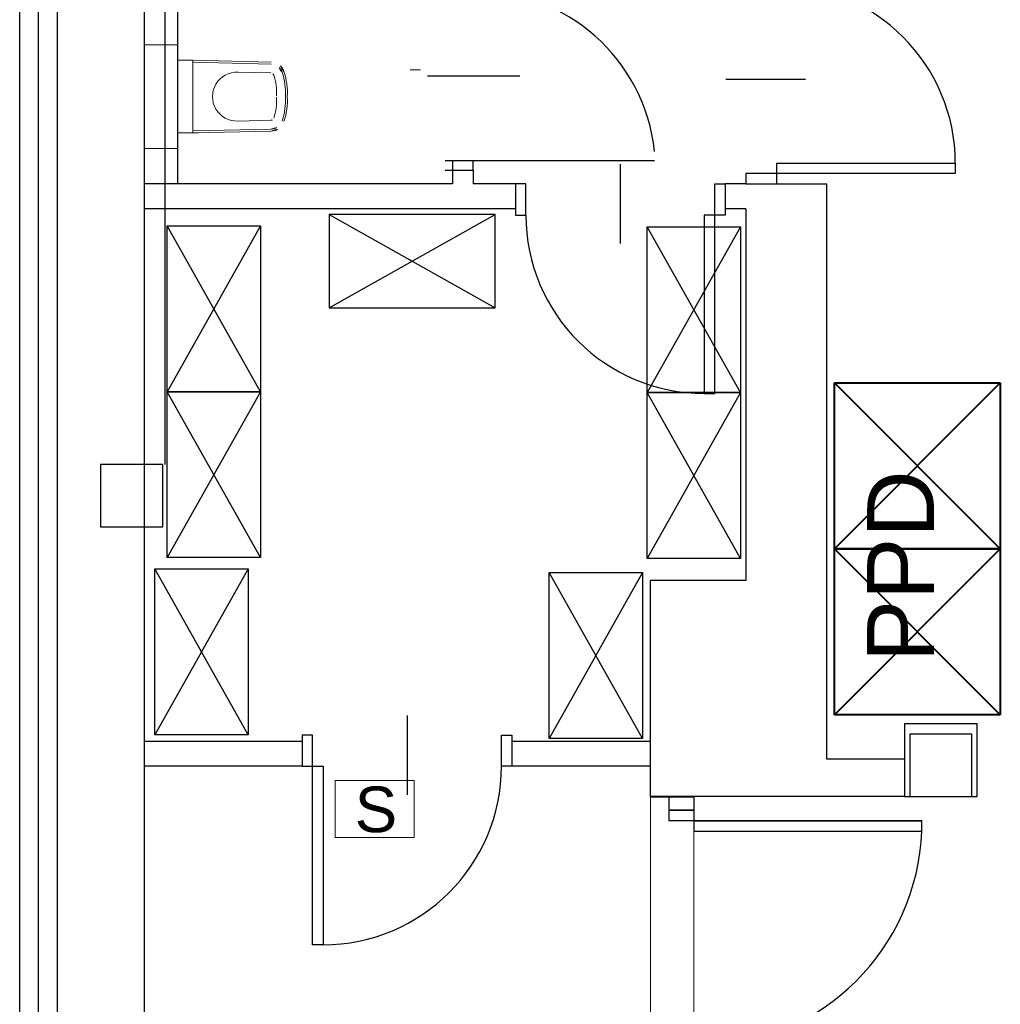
# Model space of a CAD drawing. Header units: millimetres. Extents: x 6612729504 to 6612744462, y 5733542327 to 5733549367.
# Tile 14 of 109: x 6612731287 to 6612731759, y 5733545027 to 5733545501. Entities that reach past the tile are written whole.
import ezdxf

# ---------------------------------------------------------------- set-up
doc = ezdxf.new("R2010")
doc.units = ezdxf.units.MM
doc.header["$MEASUREMENT"] = 0
for name, color, linetype in [('!!!!_CIENKIE czerwone LINIE', 7, 'Continuous'), ('!!!!_SCIANY GRUBE', 7, 'Continuous'), ('___OPISY', 7, 'Continuous'), ('_A TECHN._wyposazenie sanitariaty', 7, 'Continuous'), ('A_ocieplenie', 7, 'Continuous'), ('A_Stolarka_drzw_wew', 192, 'Continuous'), ('A_technologia', 7, 'Continuous'), ('inw_PODCIĄGI', 7, 'Continuous'), ('inw_WIDOK', 7, 'Continuous'), ('PPD', 7, 'Continuous'), ('sciana nowa', 7, 'Continuous')]:
    doc.layers.add(name, color=color, linetype=linetype)
doc.styles.add('GENERATED_STYLE_1', font='arial.ttf')

msp = doc.modelspace()

# ---------------------------------------------------------------- linework, layer by layer
at = {"layer": '!!!!_CIENKIE czerwone LINIE', "color": 252, "lineweight": 20}
msp.add_lwpolyline([(6612731476.649333, 5733545134.651213), (6612731438.651602, 5733545134.651213), (6612731438.651602, 5733545107.109237), (6612731476.649333, 5733545107.109237)], close=True, dxfattribs=at)
at = {"layer": '!!!!_SCIANY GRUBE', "color": 252, "lineweight": 30}
for p, q in [((6612731304.516478, 5733546332.079699), (6612731304.516478, 5733543457.131468)), ((6612731286.516478, 5733543457.131468), (6612731286.516478, 5733546296.080431)), ((6612731346.516478, 5733545579.844684), (6612731346.516478, 5733544323.844682)), ((6612731346.516478, 5733545579.844684), (6612731346.516478, 5733544323.844682)), ((6612731362.507143, 5733545547.334223), (6612731362.507143, 5733545422.131779)), ((6612731495.122291, 5733545428.741942), (6612731495.122291, 5733545422.131779)), ((6612731495.122291, 5733545428.741942), (6612731505.122291, 5733545428.741942)), ((6612731495.122291, 5733545422.131779), (6612731346.516478, 5733545422.131779)), ((6612731525.516478, 5733545422.131779), (6612731505.122289, 5733545422.131779)), ((6612731525.516478, 5733545422.131779), (6612731525.516478, 5733545410.131779)), ((6612731636.516479, 5733545422.131779), (6612731626.516479, 5733545422.131779)), ((6612731626.516479, 5733545422.131779), (6612731626.516479, 5733545410.131779)), ((6612731636.516479, 5733545422.131779), (6612731675.516479, 5733545422.131779)), ((6612731675.516479, 5733545144.844683), (6612731675.516479, 5733545422.131779)), ((6612731525.516478, 5733545410.131779), (6612731346.516478, 5733545410.131779)), ((6612731636.516479, 5733545410.131779), (6612731626.516479, 5733545410.131779)), ((6612731636.516479, 5733545410.131779), (6612731636.516479, 5733545230.983343)), ((6612731636.516479, 5733545230.983343), (6612731590.516479, 5733545230.983343)), ((6612731590.516479, 5733545126.706022), (6612731590.516479, 5733545230.983343)), ((6612731422.730541, 5733545153.418498), (6612731346.516478, 5733545153.418498)), ((6612731590.516479, 5733545153.418498), (6612731523.730541, 5733545153.418498)), ((6612731713.016479, 5733545144.844683), (6612731675.516479, 5733545144.844683)), ((6612731422.730541, 5733545141.418498), (6612731346.516478, 5733545141.418498)), ((6612731590.516479, 5733545141.418498), (6612731523.730541, 5733545141.418498)), ((6612731713.016479, 5733545126.844683), (6612731590.516479, 5733545126.844683)), ((6612731590.516479, 5733545126.844683), (6612731590.516479, 5733545126.706022)), ((6612731590.516479, 5733545126.706022), (6612731611.516479, 5733545126.706022))]:
    msp.add_line(p, q, dxfattribs=at)
at = {"layer": '!!!!_SCIANY GRUBE', "color": 252, "lineweight": 30, "flags": 128}
for points in [[(6612731356.516478, 5733545579.844684), (6612731356.516478, 5733545286.844684)], [(6612731356.516478, 5733545579.844684), (6612731356.516478, 5733545286.844684)], [(6612731505.122291, 5733545428.741942), (6612731505.122291, 5733545422.131779)], [(6612731422.730541, 5733545153.418498), (6612731422.730541, 5733545141.418498)], [(6612731523.730541, 5733545153.418498), (6612731523.730541, 5733545141.418498)]]:
    msp.add_lwpolyline(points, dxfattribs=at)
for points in [[(6612731325.516478, 5733545256.844683), (6612731355.516478, 5733545256.844683), (6612731355.516478, 5733545286.844684), (6612731325.516478, 5733545286.844684)], [(6612731713.016479, 5733545126.844683), (6612731748.016479, 5733545126.844683), (6612731748.016479, 5733545161.844683), (6612731713.016479, 5733545161.844683)], [(6612731715.516479, 5733545126.844683), (6612731745.516479, 5733545126.844683), (6612731745.516479, 5733545156.844683), (6612731715.516479, 5733545156.844683)]]:
    msp.add_lwpolyline(points, close=True, dxfattribs=at)
at = {"layer": '_A TECHN._wyposazenie sanitariaty', "color": 252, "lineweight": 18}
for p, q in [((6612731362.507143, 5733545481.724184), (6612731362.507143, 5733545446.724184)), ((6612731370.007143, 5733545481.724184), (6612731362.507143, 5733545481.724184)), ((6612731370.007143, 5733545481.724184), (6612731407.752299, 5733545480.832914)), ((6612731370.007143, 5733545446.724184), (6612731370.007143, 5733545481.724184)), ((6612731369.985004, 5733545480.786631), (6612731407.730161, 5733545479.895361)), ((6612731391.749117, 5733545475.991279), (6612731407.629121, 5733545475.616307)), ((6612731391.749117, 5733545452.45709), (6612731407.629121, 5733545452.832062)), ((6612731369.985004, 5733545447.661737), (6612731407.730161, 5733545448.553007)), ((6612731370.007143, 5733545446.724184), (6612731407.752299, 5733545447.615454)), ((6612731362.507143, 5733545446.724184), (6612731370.007143, 5733545446.724184)), ((6612731370.007143, 5733545446.724184), (6612731372.507143, 5733545446.724184))]:
    msp.add_line(p, q, dxfattribs=at)
at = {"layer": '_A TECHN._wyposazenie sanitariaty', "color": 252, "lineweight": 18, "flags": 128}
msp.add_lwpolyline([(6612731346.507143, 5733545489.224184), (6612731362.507143, 5733545489.224184), (6612731362.507143, 5733545439.224184), (6612731346.507143, 5733545439.224184)], close=True, dxfattribs=at)
at = {"layer": '_A TECHN._wyposazenie sanitariaty', "color": 252, "lineweight": 18}
for centre, radius, start, end in [((6612731407.639145, 5733545474.25387), 6.581331, 17.72631122, 89.84973532), ((6612731407.639145, 5733545474.25387), 5.643516, 17.72631122, 89.84973532), ((6612731383.288928, 5733545466.065702), 32.2708, 356.72848337, 18.41075808), ((6612731391.214593, 5733545464.224184), 11.779229, 87.39927384, 272.60072616), ((6612731407.639145, 5733545474.25387), 1.363269, 17.72631122, 89.84973532), ((6612731383.288928, 5733545466.065702), 27.052738, 356.72848337, 18.41075808), ((6612731383.288928, 5733545466.065702), 31.332985, 356.72848337, 18.41075808), ((6612731383.288928, 5733545462.382666), 27.052738, 341.58924192, 3.27151663), ((6612731383.288928, 5733545462.382666), 31.332985, 341.58924192, 3.27151663), ((6612731383.288928, 5733545462.382666), 32.2708, 341.58924192, 3.27151663), ((6612731407.639145, 5733545454.194499), 1.363269, 270.15026468, 342.27368878), ((6612731407.639145, 5733545454.194499), 5.643516, 270.15026468, 342.27368878), ((6612731407.639145, 5733545454.194499), 6.581331, 270.15026468, 342.27368878)]:
    msp.add_arc(centre, radius, start, end, dxfattribs=at)
at = {"layer": 'A_ocieplenie', "color": 252, "lineweight": 30}
msp.add_line((6612731295.516478, 5733543457.131468), (6612731295.516478, 5733546296.080431), dxfattribs=at)
at = {"layer": 'A_Stolarka_drzw_wew', "color": 252, "lineweight": 30}
for p, q in [((6612731483.028309, 5733545474.191942), (6612731527.519116, 5733545474.191942)), ((6612731626.96761, 5733545472.631779), (6612731665.29073, 5733545472.631779)), ((6612731505.122291, 5733545433.241942), (6612731491.622291, 5733545433.241942)), ((6612731491.622291, 5733545428.741942), (6612731505.122291, 5733545428.741942)), ((6612731495.078233, 5733545433.241942), (6612731495.122291, 5733545428.741942)), ((6612731592.52229, 5733545433.241942), (6612731505.122291, 5733545433.241942)), ((6612731505.122291, 5733545428.741942), (6612731505.122291, 5733545433.241942)), ((6612731576.016479, 5733545431.680647), (6612731576.016479, 5733545393.357529)), ((6612731651.516479, 5733545427.131779), (6612731651.516479, 5733545432.131779)), ((6612731651.516479, 5733545432.131779), (6612731737.516479, 5733545432.131779)), ((6612731737.516479, 5733545432.131779), (6612731737.516479, 5733545427.131779)), ((6612731636.516479, 5733545427.131779), (6612731636.516479, 5733545422.131779)), ((6612731651.516479, 5733545427.131779), (6612731636.516479, 5733545427.131779)), ((6612731737.516479, 5733545427.131779), (6612731651.516479, 5733545427.131779)), ((6612731651.516479, 5733545422.131779), (6612731651.516479, 5733545427.131779)), ((6612731525.516478, 5733545422.131779), (6612731525.516478, 5733545407.131779)), ((6612731530.516478, 5733545422.131779), (6612731525.516478, 5733545422.131779)), ((6612731530.516478, 5733545407.131779), (6612731530.516478, 5733545422.131779)), ((6612731621.516479, 5733545422.131779), (6612731626.516479, 5733545422.131779)), ((6612731621.516479, 5733545407.131779), (6612731621.516479, 5733545422.131779)), ((6612731626.516479, 5733545422.131779), (6612731626.516479, 5733545407.131779)), ((6612731636.516479, 5733545422.131779), (6612731651.516479, 5733545422.131779)), ((6612731525.516478, 5733545407.131779), (6612731530.516478, 5733545407.131779)), ((6612731621.516479, 5733545407.131779), (6612731616.516479, 5733545407.131779)), ((6612731616.516479, 5733545407.131779), (6612731616.516479, 5733545321.131779)), ((6612731621.516479, 5733545321.131779), (6612731621.516479, 5733545407.131779)), ((6612731626.516479, 5733545407.131779), (6612731621.516479, 5733545407.131779)), ((6612731616.516479, 5733545321.131779), (6612731621.516479, 5733545321.131779)), ((6612731473.230541, 5733545165.967366), (6612731473.230541, 5733545127.644247)), ((6612731427.730541, 5733545156.418498), (6612731422.730541, 5733545156.418498)), ((6612731422.730541, 5733545156.418498), (6612731422.730541, 5733545141.418498)), ((6612731427.730541, 5733545141.418498), (6612731427.730541, 5733545156.418498)), ((6612731518.730541, 5733545156.418498), (6612731523.730541, 5733545156.418498)), ((6612731518.730541, 5733545141.418498), (6612731518.730541, 5733545156.418498)), ((6612731523.730541, 5733545156.418498), (6612731523.730541, 5733545141.418498)), ((6612731422.730541, 5733545141.418498), (6612731427.730541, 5733545141.418498)), ((6612731427.730541, 5733545141.418498), (6612731432.730541, 5733545141.418498)), ((6612731427.730541, 5733545055.418497), (6612731427.730541, 5733545141.418498)), ((6612731432.730541, 5733545141.418498), (6612731432.730541, 5733545055.418497)), ((6612731523.730541, 5733545141.418498), (6612731518.730541, 5733545141.418498)), ((6612731599.516479, 5733545120.206022), (6612731599.516479, 5733545126.706022)), ((6612731599.516479, 5733545126.706022), (6612731611.516479, 5733545126.706022)), ((6612731611.516479, 5733545126.706022), (6612731611.516479, 5733545120.206022)), ((6612731599.516479, 5733545115.206022), (6612731599.516479, 5733545120.206022)), ((6612731599.516479, 5733545120.206022), (6612731611.516479, 5733545120.206022)), ((6612731611.516479, 5733545120.206022), (6612731599.516479, 5733545120.206022)), ((6612731611.516479, 5733545120.206022), (6612731611.516479, 5733545115.206022)), ((6612731611.516479, 5733545115.206022), (6612731599.516479, 5733545115.206022)), ((6612731611.516479, 5733545115.206022), (6612731611.516479, 5733545110.206022)), ((6612731721.516479, 5733545115.206022), (6612731611.516479, 5733545115.206022)), ((6612731611.516479, 5733545115.206022), (6612731721.516479, 5733545115.206022)), ((6612731721.365226, 5733545110.206022), (6612731721.365226, 5733545115.206022)), ((6612731611.516479, 5733545110.206022), (6612731721.365226, 5733545110.206022)), ((6612731432.730541, 5733545055.418497), (6612731427.730541, 5733545055.418497))]:
    msp.add_line(p, q, dxfattribs=at)
for centre, radius, start, end in [((6612731506.512877, 5733545428.666198), 86.486925, 6.02382105, 90.92129601), ((6612731651.516479, 5733545432.131779), 86, 0, 90), ((6612731616.516479, 5733545407.131779), 86, 180, 270), ((6612731432.730541, 5733545141.418498), 86, 270, 0), ((6612731613.442129, 5733545114.415503), 108.00516, 271.7930851, 357.76623721)]:
    msp.add_arc(centre, radius, start, end, dxfattribs=at)
at = {"layer": 'A_technologia', "color": 252, "lineweight": 30}
for p, q in [((6612731435.633015, 5733545407.340416), (6612731515.633045, 5733545362.340411)), ((6612731435.633047, 5733545362.340393), (6612731515.633045, 5733545407.340398)), ((6612731402.650034, 5733545321.991871), (6612731357.650029, 5733545401.991902)), ((6612731402.650034, 5733545321.991871), (6612731357.650029, 5733545401.991902)), ((6612731402.650034, 5733545401.991902), (6612731357.650043, 5733545321.991903)), ((6612731402.650034, 5733545401.991902), (6612731357.650043, 5733545321.991903)), ((6612731633.957817, 5733545321.518602), (6612731588.957811, 5733545401.518634)), ((6612731633.957817, 5733545401.518634), (6612731588.957825, 5733545321.518636)), ((6612731402.650016, 5733545241.991873), (6612731357.650011, 5733545321.991903)), ((6612731402.650016, 5733545241.991873), (6612731357.650011, 5733545321.991903)), ((6612731402.650016, 5733545321.991903), (6612731357.650023, 5733545241.991905)), ((6612731402.650016, 5733545321.991903), (6612731357.650023, 5733545241.991905)), ((6612731633.957817, 5733545241.518604), (6612731588.957811, 5733545321.518636)), ((6612731633.957817, 5733545321.518636), (6612731588.957825, 5733545241.518638)), ((6612731396.717075, 5733545156.560249), (6612731351.71707, 5733545236.560281)), ((6612731396.717075, 5733545156.560249), (6612731351.71707, 5733545236.560281)), ((6612731396.717075, 5733545236.560281), (6612731351.717083, 5733545156.560283)), ((6612731396.717075, 5733545236.560281), (6612731351.717083, 5733545156.560283)), ((6612731586.780231, 5733545154.825128), (6612731541.780227, 5733545234.825159)), ((6612731586.780231, 5733545234.825159), (6612731541.780239, 5733545154.825161))]:
    msp.add_line(p, q, dxfattribs=at)
at = {"layer": 'A_technologia', "color": 252, "lineweight": 30, "flags": 128}
for points in [[(6612731515.633045, 5733545407.340398), (6612731435.633047, 5733545407.340398), (6612731435.633047, 5733545362.340393), (6612731515.633045, 5733545362.340393)], [(6612731402.650034, 5733545401.991902), (6612731402.650034, 5733545321.991903), (6612731357.650029, 5733545321.991903), (6612731357.650029, 5733545401.991902)], [(6612731633.957817, 5733545401.518634), (6612731633.957817, 5733545321.518636), (6612731588.957811, 5733545321.518636), (6612731588.957811, 5733545401.518634)], [(6612731402.650016, 5733545321.991903), (6612731402.650016, 5733545241.991905), (6612731357.650011, 5733545241.991905), (6612731357.650011, 5733545321.991903)], [(6612731633.957817, 5733545321.518636), (6612731633.957817, 5733545241.518638), (6612731588.957811, 5733545241.518638), (6612731588.957811, 5733545321.518636)], [(6612731396.717075, 5733545236.560281), (6612731396.717075, 5733545156.560283), (6612731351.71707, 5733545156.560283), (6612731351.71707, 5733545236.560281)], [(6612731586.780231, 5733545234.825159), (6612731586.780231, 5733545154.825161), (6612731541.780227, 5733545154.825161), (6612731541.780227, 5733545234.825159)]]:
    msp.add_lwpolyline(points, close=True, dxfattribs=at)
at = {"layer": 'inw_PODCIĄGI', "color": 252, "lineweight": 18}
msp.add_line((6612731474.669536, 5733545477.076568), (6612731479.644193, 5733545477.076568), dxfattribs=at)
at = {"layer": 'inw_WIDOK', "color": 252, "lineweight": 18}
for p, q in [((6612731590.516479, 5733544923.983343), (6612731590.516479, 5733545126.844683)), ((6612731611.516479, 5733544923.844683), (6612731611.516479, 5733545126.706022))]:
    msp.add_line(p, q, dxfattribs=at)
at = {"layer": 'PPD', "color": 252, "lineweight": 40}
for p, q in [((6612731679.200783, 5733545326.25819), (6612731759.200783, 5733545326.25819)), ((6612731679.200783, 5733545246.25819), (6612731679.200783, 5733545326.25819)), ((6612731679.200783, 5733545326.25819), (6612731759.200783, 5733545246.25819)), ((6612731759.200783, 5733545326.25819), (6612731679.200783, 5733545246.25819)), ((6612731759.200783, 5733545326.25819), (6612731759.200783, 5733545246.25819)), ((6612731679.200783, 5733545246.25819), (6612731759.200783, 5733545246.25819)), ((6612731679.200783, 5733545166.25819), (6612731679.200783, 5733545246.25819)), ((6612731679.200783, 5733545246.25819), (6612731759.200783, 5733545166.25819)), ((6612731759.200783, 5733545246.25819), (6612731679.200783, 5733545166.25819)), ((6612731759.200783, 5733545246.25819), (6612731679.200783, 5733545246.25819)), ((6612731759.200783, 5733545246.25819), (6612731759.200783, 5733545166.25819)), ((6612731759.200783, 5733545166.25819), (6612731679.200783, 5733545166.25819))]:
    msp.add_line(p, q, dxfattribs=at)
at = {"layer": 'sciana nowa', "color": 252, "lineweight": 20, "flags": 128}
msp.add_lwpolyline([(6612731590.516479, 5733545230.983343), (6612731612.516479, 5733545230.983343)], dxfattribs=at)

# ---------------------------------------------------------------- texts
at = {"layer": '___OPISY', "color": 252, "lineweight": 20, "insert": (6612731458.257114, 5733545131.675466), "char_height": 22.00000003, "attachment_point": 2, "style": 'GENERATED_STYLE_1'}
msp.add_mtext('\\A1;{\\pqc;\\fArial|b0|i0|c238|p38;S}', dxfattribs=at)
at = {"layer": 'PPD', "color": 252, "lineweight": 40, "insert": (6612731727.195951, 5733545191.629589), "char_height": 32.18682946, "attachment_point": 7, "rotation": 90, "style": 'GENERATED_STYLE_1'}
msp.add_mtext('\\A1;{\\pql;\\fArial|b0|i0|c238|p38;PPD}', dxfattribs=at)

doc.saveas('drawing.dxf')
